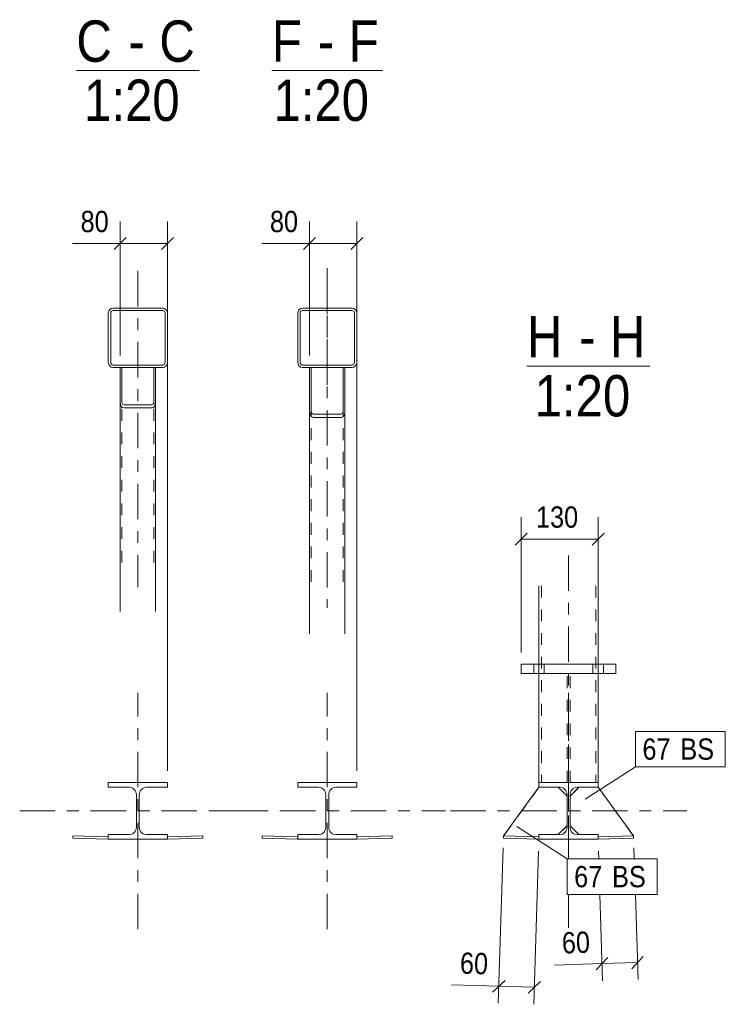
# Model space of a CAD drawing. Header units: millimetres. Extents: x 0 to 610, y 0 to 420.
# Tile 4 of 9: x 146 to 206, y 114 to 198. Entities that reach past the tile are written whole.
import ezdxf

# ---------------------------------------------------------------- set-up
doc = ezdxf.new("R2010")
doc.units = ezdxf.units.MM
for name, pattern in [('XKITLINE00', [0]), ('XKITLINE01', [4, 1, -1, 1, -1]), ('XKITLINE03', [6, 3, -1, 1, -1])]:
    doc.linetypes.add(name, pattern=pattern)
for name, color, linetype, lineweight in [('Element', 2, 'Continuous', 0), ('Inny typ obiektu', 7, 'Continuous', 0), ('Wymiar', 4, 'Continuous', 0), ('Znak elementu', 2, 'Continuous', 0), ('Śruba', 3, 'Continuous', 0)]:
    doc.layers.add(name, color=color, linetype=linetype, lineweight=lineweight)
doc.styles.add('ARIAL', font='ARIAL.TTF')

msp = doc.modelspace()

# ---------------------------------------------------------------- linework, layer by layer
at = {"layer": 'Element', "linetype": 'XKITLINE03', "lineweight": 0}
for p, q in [((171.929, 176.701), (171.929, 147.967)), ((171.929, 166.833), (171.929, 176.701)), ((155.904, 176.473), (155.904, 149.737)), ((155.904, 167.478), (155.904, 176.473)), ((155.904, 170.819), (155.904, 170.819)), ((171.929, 170.819), (171.929, 170.819)), ((192.35, 152.414), (192.35, 126.743)), ((155.904, 120.798), (155.904, 140.798)), ((171.929, 120.798), (171.929, 140.798)), ((192.35, 126.743), (192.35, 140.798)), ((145.904, 130.798), (165.904, 130.798)), ((161.929, 130.798), (181.929, 130.798)), ((182.35, 130.798), (202.35, 130.798)), ((192.35, 123.743), (192.35, 123.198)), ((192.35, 120.913), (192.35, 123.743))]:
    msp.add_line(p, q, dxfattribs=at)
at = {"layer": 'Element', "linetype": 'XKITLINE00', "lineweight": 0}
for p, q in [((153.804, 173.319), (153.651, 173.289)), ((153.804, 173.319), (153.651, 173.289)), ((153.804, 173.319), (158.004, 173.319)), ((153.804, 173.319), (158.004, 173.319)), ((158.157, 173.289), (158.004, 173.319)), ((158.157, 173.289), (158.004, 173.319)), ((169.829, 173.319), (169.676, 173.289)), ((169.829, 173.319), (169.676, 173.289)), ((169.829, 173.319), (174.029, 173.319)), ((169.829, 173.319), (174.029, 173.319)), ((174.182, 173.289), (174.029, 173.319)), ((174.182, 173.289), (174.029, 173.319)), ((153.435, 173.072), (153.404, 172.919)), ((153.435, 173.072), (153.404, 172.919)), ((153.404, 168.719), (153.404, 172.919)), ((153.404, 168.719), (153.404, 172.919)), ((153.604, 172.919), (153.619, 172.996)), ((153.604, 172.919), (153.619, 172.996)), ((153.604, 168.719), (153.604, 172.919)), ((153.604, 168.719), (153.604, 172.919)), ((153.619, 172.996), (153.663, 173.061)), ((153.619, 172.996), (153.663, 173.061)), ((153.663, 173.061), (153.728, 173.104)), ((153.663, 173.061), (153.728, 173.104)), ((153.728, 173.104), (153.804, 173.119)), ((153.728, 173.104), (153.804, 173.119)), ((153.804, 173.119), (158.004, 173.119)), ((153.804, 173.119), (158.004, 173.119)), ((158.004, 173.119), (158.081, 173.104)), ((158.004, 173.119), (158.081, 173.104)), ((158.081, 173.104), (158.146, 173.061)), ((158.081, 173.104), (158.146, 173.061)), ((158.146, 173.061), (158.189, 172.996)), ((158.146, 173.061), (158.189, 172.996)), ((158.189, 172.996), (158.204, 172.919)), ((158.189, 172.996), (158.204, 172.919)), ((158.204, 168.719), (158.204, 172.919)), ((158.204, 168.719), (158.204, 172.919)), ((158.404, 172.919), (158.374, 173.072)), ((158.404, 172.919), (158.374, 173.072)), ((158.404, 168.719), (158.404, 172.919)), ((158.404, 168.719), (158.404, 172.919)), ((169.46, 173.072), (169.429, 172.919)), ((169.46, 173.072), (169.429, 172.919)), ((169.429, 168.719), (169.429, 172.919)), ((169.429, 168.719), (169.429, 172.919)), ((169.629, 172.919), (169.644, 172.996)), ((169.629, 172.919), (169.644, 172.996)), ((169.629, 168.719), (169.629, 172.919)), ((169.629, 168.719), (169.629, 172.919)), ((169.644, 172.996), (169.688, 173.061)), ((169.644, 172.996), (169.688, 173.061)), ((169.688, 173.061), (169.753, 173.104)), ((169.688, 173.061), (169.753, 173.104)), ((169.753, 173.104), (169.829, 173.119)), ((169.753, 173.104), (169.829, 173.119)), ((169.829, 173.119), (174.029, 173.119)), ((169.829, 173.119), (174.029, 173.119)), ((174.029, 173.119), (174.106, 173.104)), ((174.029, 173.119), (174.106, 173.104)), ((174.106, 173.104), (174.171, 173.061)), ((174.106, 173.104), (174.171, 173.061)), ((174.171, 173.061), (174.214, 172.996)), ((174.171, 173.061), (174.214, 172.996)), ((174.214, 172.996), (174.229, 172.919)), ((174.214, 172.996), (174.229, 172.919)), ((174.229, 168.719), (174.229, 172.919)), ((174.229, 168.719), (174.229, 172.919)), ((174.429, 172.919), (174.399, 173.072)), ((174.429, 172.919), (174.399, 173.072)), ((174.429, 168.719), (174.429, 172.919)), ((174.429, 168.719), (174.429, 172.919)), ((153.404, 168.719), (153.435, 168.566)), ((153.404, 168.719), (153.435, 168.566)), ((153.619, 168.643), (153.604, 168.719)), ((153.619, 168.643), (153.604, 168.719)), ((153.663, 168.578), (153.619, 168.643)), ((153.663, 168.578), (153.619, 168.643)), ((153.651, 168.35), (153.804, 168.319)), ((153.651, 168.35), (153.804, 168.319)), ((153.728, 168.535), (153.663, 168.578)), ((153.728, 168.535), (153.663, 168.578)), ((153.804, 168.519), (153.728, 168.535)), ((153.804, 168.519), (153.728, 168.535)), ((153.804, 168.519), (158.004, 168.519)), ((153.804, 168.519), (158.004, 168.519)), ((153.804, 168.319), (158.004, 168.319)), ((153.804, 168.319), (158.004, 168.319)), ((154.404, 168.319), (154.554, 168.319)), ((154.404, 165.405), (154.404, 168.319)), ((154.404, 168.319), (154.554, 168.319)), ((154.404, 165.405), (154.404, 168.319)), ((154.554, 168.319), (154.554, 165.405)), ((154.554, 165.405), (154.554, 168.319)), ((157.404, 168.319), (157.254, 168.319)), ((157.254, 168.319), (157.254, 165.405)), ((157.404, 168.319), (157.254, 168.319)), ((157.254, 168.319), (157.254, 165.405)), ((157.404, 165.405), (157.404, 168.319)), ((157.404, 165.405), (157.404, 168.319)), ((158.081, 168.535), (158.004, 168.519)), ((158.081, 168.535), (158.004, 168.519)), ((158.004, 168.319), (158.157, 168.35)), ((158.004, 168.319), (158.157, 168.35)), ((158.146, 168.578), (158.081, 168.535)), ((158.146, 168.578), (158.081, 168.535)), ((158.189, 168.643), (158.146, 168.578)), ((158.189, 168.643), (158.146, 168.578)), ((158.204, 168.719), (158.189, 168.643)), ((158.204, 168.719), (158.189, 168.643)), ((158.374, 168.566), (158.404, 168.719)), ((158.374, 168.566), (158.404, 168.719)), ((169.429, 168.719), (169.46, 168.566)), ((169.429, 168.719), (169.46, 168.566)), ((169.644, 168.643), (169.629, 168.719)), ((169.644, 168.643), (169.629, 168.719)), ((169.688, 168.578), (169.644, 168.643)), ((169.688, 168.578), (169.644, 168.643)), ((169.676, 168.35), (169.829, 168.319)), ((169.676, 168.35), (169.829, 168.319)), ((169.753, 168.535), (169.688, 168.578)), ((169.753, 168.535), (169.688, 168.578)), ((169.829, 168.519), (169.753, 168.535)), ((169.829, 168.519), (169.753, 168.535)), ((169.829, 168.519), (174.029, 168.519)), ((169.829, 168.519), (174.029, 168.519)), ((169.829, 168.319), (174.029, 168.319)), ((169.829, 168.319), (174.029, 168.319)), ((170.429, 168.319), (170.579, 168.319)), ((170.429, 164.633), (170.429, 168.319)), ((170.429, 168.319), (170.579, 168.319)), ((170.429, 164.633), (170.429, 168.319)), ((170.579, 168.319), (170.579, 164.633)), ((170.579, 164.633), (170.579, 168.319)), ((173.429, 168.319), (173.279, 168.319)), ((173.279, 168.319), (173.279, 164.633)), ((173.429, 168.319), (173.279, 168.319)), ((173.279, 168.319), (173.279, 164.633)), ((173.429, 164.633), (173.429, 168.319)), ((173.429, 164.633), (173.429, 168.319)), ((174.106, 168.535), (174.029, 168.519)), ((174.106, 168.535), (174.029, 168.519)), ((174.029, 168.319), (174.182, 168.35)), ((174.029, 168.319), (174.182, 168.35)), ((174.171, 168.578), (174.106, 168.535)), ((174.171, 168.578), (174.106, 168.535)), ((174.214, 168.643), (174.171, 168.578)), ((174.214, 168.643), (174.171, 168.578)), ((174.229, 168.719), (174.214, 168.643)), ((174.229, 168.719), (174.214, 168.643)), ((174.399, 168.566), (174.429, 168.719)), ((174.399, 168.566), (174.429, 168.719)), ((154.404, 165.405), (154.404, 147.665)), ((154.404, 165.405), (154.427, 165.207)), ((154.404, 165.405), (154.427, 165.207)), ((154.565, 165.306), (154.554, 165.405)), ((154.565, 165.306), (154.554, 165.405)), ((154.598, 165.222), (154.565, 165.306)), ((154.598, 165.222), (154.565, 165.306)), ((154.589, 164.927), (154.704, 164.887)), ((154.589, 164.927), (154.704, 164.887)), ((154.647, 165.166), (154.598, 165.222)), ((154.647, 165.166), (154.598, 165.222)), ((154.704, 165.146), (154.647, 165.166)), ((154.704, 165.146), (154.647, 165.166)), ((154.704, 165.146), (157.104, 165.146)), ((154.704, 165.146), (157.104, 165.146)), ((157.161, 165.166), (157.104, 165.146)), ((157.161, 165.166), (157.104, 165.146)), ((157.104, 164.887), (157.219, 164.927)), ((157.104, 164.887), (157.219, 164.927)), ((157.21, 165.222), (157.161, 165.166)), ((157.21, 165.222), (157.161, 165.166)), ((157.243, 165.306), (157.21, 165.222)), ((157.243, 165.306), (157.21, 165.222)), ((157.254, 165.405), (157.243, 165.306)), ((157.254, 165.405), (157.243, 165.306)), ((157.381, 165.207), (157.404, 165.405)), ((157.381, 165.207), (157.404, 165.405)), ((157.404, 165.406), (157.404, 147.665)), ((154.704, 164.887), (157.104, 164.887)), ((154.704, 164.887), (157.104, 164.887)), ((170.429, 164.633), (170.452, 164.422)), ((170.429, 164.633), (170.452, 164.422)), ((170.429, 164.632), (170.429, 145.767)), ((170.591, 164.527), (170.579, 164.633)), ((170.591, 164.527), (170.579, 164.633)), ((170.623, 164.438), (170.591, 164.527)), ((170.623, 164.438), (170.591, 164.527)), ((170.614, 164.124), (170.729, 164.083)), ((170.614, 164.124), (170.729, 164.083)), ((170.672, 164.379), (170.623, 164.438)), ((170.672, 164.379), (170.623, 164.438)), ((170.729, 164.358), (170.672, 164.379)), ((170.729, 164.358), (170.672, 164.379)), ((170.729, 164.358), (173.129, 164.358)), ((170.729, 164.358), (173.129, 164.358)), ((170.729, 164.083), (173.129, 164.083)), ((170.729, 164.083), (173.129, 164.083)), ((173.187, 164.379), (173.129, 164.358)), ((173.187, 164.379), (173.129, 164.358)), ((173.129, 164.083), (173.244, 164.124)), ((173.129, 164.083), (173.244, 164.124)), ((173.235, 164.438), (173.187, 164.379)), ((173.235, 164.438), (173.187, 164.379)), ((173.268, 164.527), (173.235, 164.438)), ((173.268, 164.527), (173.235, 164.438)), ((173.279, 164.633), (173.268, 164.527)), ((173.279, 164.633), (173.268, 164.527)), ((173.406, 164.422), (173.429, 164.633)), ((173.406, 164.422), (173.429, 164.633)), ((173.429, 164.633), (173.429, 145.767)), ((189.85, 149.847), (189.85, 143.214)), ((194.85, 149.847), (194.85, 143.214)), ((188.35, 142.414), (188.35, 143.214)), ((188.35, 143.214), (196.35, 143.214)), ((196.35, 142.414), (196.35, 143.214)), ((188.35, 142.414), (196.35, 142.414)), ((189.85, 142.414), (189.85, 133.198)), ((194.85, 142.414), (194.85, 133.198)), ((153.404, 132.798), (153.404, 133.198)), ((153.404, 133.198), (158.404, 133.198)), ((153.404, 132.798), (153.404, 133.198)), ((153.404, 133.198), (158.404, 133.198)), ((155.179, 132.798), (153.404, 132.798)), ((155.179, 132.798), (153.404, 132.798)), ((155.179, 132.798), (155.409, 132.752)), ((155.179, 132.798), (155.409, 132.752)), ((156.4, 132.752), (156.629, 132.798)), ((156.4, 132.752), (156.629, 132.798)), ((158.404, 132.798), (156.629, 132.798)), ((158.404, 132.798), (156.629, 132.798)), ((158.404, 133.198), (158.404, 132.798)), ((158.404, 133.198), (158.404, 132.798)), ((169.429, 132.798), (169.429, 133.198)), ((169.429, 133.198), (174.429, 133.198)), ((169.429, 132.798), (169.429, 133.198)), ((169.429, 133.198), (174.429, 133.198)), ((171.204, 132.798), (169.429, 132.798)), ((171.204, 132.798), (169.429, 132.798)), ((171.204, 132.798), (171.434, 132.752)), ((171.204, 132.798), (171.434, 132.752)), ((172.425, 132.752), (172.654, 132.798)), ((172.425, 132.752), (172.654, 132.798)), ((174.429, 132.798), (172.654, 132.798)), ((174.429, 132.798), (172.654, 132.798)), ((174.429, 133.198), (174.429, 132.798)), ((174.429, 133.198), (174.429, 132.798)), ((186.852, 128.692), (189.85, 132.798)), ((194.85, 133.198), (189.85, 133.198)), ((189.85, 133.198), (189.85, 132.798)), ((189.85, 132.798), (191.625, 132.798)), ((192.225, 132.048), (191.475, 132.798)), ((191.625, 132.798), (191.855, 132.752)), ((192.475, 132.048), (193.225, 132.798)), ((192.846, 132.752), (193.075, 132.798)), ((193.075, 132.798), (194.85, 132.798)), ((194.85, 132.798), (194.85, 133.198)), ((194.85, 132.798), (197.849, 128.692)), ((155.733, 132.427), (155.779, 132.198)), ((155.733, 132.427), (155.779, 132.198)), ((155.779, 129.398), (155.779, 132.198)), ((155.779, 129.398), (155.779, 132.198)), ((156.029, 132.198), (156.075, 132.427)), ((156.029, 132.198), (156.075, 132.427)), ((156.029, 129.398), (156.029, 132.198)), ((156.029, 129.398), (156.029, 132.198)), ((171.759, 132.427), (171.804, 132.198)), ((171.759, 132.427), (171.804, 132.198)), ((171.804, 129.398), (171.804, 132.198)), ((171.804, 129.398), (171.804, 132.198)), ((172.054, 132.198), (172.1, 132.427)), ((172.054, 132.198), (172.1, 132.427)), ((172.054, 129.398), (172.054, 132.198)), ((172.054, 129.398), (172.054, 132.198)), ((192.18, 132.427), (192.225, 132.198)), ((192.225, 129.398), (192.225, 132.198)), ((192.475, 132.198), (192.521, 132.427)), ((192.475, 129.398), (192.475, 132.198)), ((155.779, 129.398), (155.733, 129.168)), ((155.779, 129.398), (155.733, 129.168)), ((156.075, 129.168), (156.029, 129.398)), ((156.075, 129.168), (156.029, 129.398)), ((171.804, 129.398), (171.759, 129.168)), ((171.804, 129.398), (171.759, 129.168)), ((172.1, 129.168), (172.054, 129.398)), ((172.1, 129.168), (172.054, 129.398)), ((192.225, 129.548), (191.475, 128.798)), ((192.225, 129.398), (192.18, 129.168)), ((193.225, 128.798), (192.475, 129.548)), ((192.521, 129.168), (192.475, 129.398)), ((150.399, 128.492), (150.405, 128.692)), ((150.399, 128.492), (150.405, 128.692)), ((153.398, 128.398), (150.399, 128.492)), ((153.398, 128.398), (150.399, 128.492)), ((150.405, 128.692), (153.404, 128.598)), ((150.405, 128.692), (153.404, 128.598)), ((153.404, 128.598), (153.398, 128.398)), ((153.404, 128.598), (153.398, 128.398)), ((153.404, 128.398), (153.404, 128.798)), ((153.404, 128.798), (155.179, 128.798)), ((153.404, 128.398), (153.404, 128.798)), ((153.404, 128.798), (155.179, 128.798)), ((158.404, 128.398), (153.404, 128.398)), ((158.404, 128.398), (153.404, 128.398)), ((155.409, 128.843), (155.179, 128.798)), ((155.409, 128.843), (155.179, 128.798)), ((156.629, 128.798), (156.4, 128.843)), ((156.629, 128.798), (156.4, 128.843)), ((156.629, 128.798), (158.404, 128.798)), ((156.629, 128.798), (158.404, 128.798)), ((158.404, 128.798), (158.404, 128.398)), ((158.404, 128.798), (158.404, 128.398)), ((158.404, 128.598), (161.403, 128.692)), ((158.404, 128.598), (161.403, 128.692)), ((158.411, 128.398), (158.404, 128.598)), ((158.411, 128.398), (158.404, 128.598)), ((161.409, 128.492), (158.411, 128.398)), ((161.409, 128.492), (158.411, 128.398)), ((161.403, 128.692), (161.409, 128.492)), ((161.403, 128.692), (161.409, 128.492)), ((166.424, 128.492), (166.431, 128.692)), ((166.424, 128.492), (166.431, 128.692)), ((169.423, 128.398), (166.424, 128.492)), ((169.423, 128.398), (166.424, 128.492)), ((166.431, 128.692), (169.429, 128.598)), ((166.431, 128.692), (169.429, 128.598)), ((169.429, 128.598), (169.423, 128.398)), ((169.429, 128.598), (169.423, 128.398)), ((169.429, 128.398), (169.429, 128.798)), ((169.429, 128.798), (171.204, 128.798)), ((169.429, 128.398), (169.429, 128.798)), ((169.429, 128.798), (171.204, 128.798)), ((174.429, 128.398), (169.429, 128.398)), ((174.429, 128.398), (169.429, 128.398)), ((171.434, 128.843), (171.204, 128.798)), ((171.434, 128.843), (171.204, 128.798)), ((172.654, 128.798), (172.425, 128.843)), ((172.654, 128.798), (172.425, 128.843)), ((172.654, 128.798), (174.429, 128.798)), ((172.654, 128.798), (174.429, 128.798)), ((174.429, 128.798), (174.429, 128.398)), ((174.429, 128.798), (174.429, 128.398)), ((174.43, 128.598), (177.428, 128.692)), ((174.43, 128.598), (177.428, 128.692)), ((174.436, 128.398), (174.43, 128.598)), ((174.436, 128.398), (174.43, 128.598)), ((177.434, 128.492), (174.436, 128.398)), ((177.434, 128.492), (174.436, 128.398)), ((177.428, 128.692), (177.434, 128.492)), ((177.428, 128.692), (177.434, 128.492)), ((186.852, 128.692), (186.845, 128.492)), ((186.845, 128.492), (189.844, 128.398)), ((189.85, 128.598), (186.852, 128.692)), ((189.844, 128.398), (189.85, 128.598)), ((191.625, 128.798), (189.85, 128.798)), ((189.85, 128.798), (189.85, 128.398)), ((189.85, 128.398), (194.85, 128.398)), ((191.855, 128.843), (191.625, 128.798)), ((193.075, 128.798), (192.846, 128.843)), ((193.075, 128.798), (194.85, 128.798)), ((194.85, 128.398), (194.85, 128.798)), ((197.849, 128.692), (194.851, 128.598)), ((194.851, 128.598), (194.857, 128.398)), ((194.857, 128.398), (197.855, 128.492)), ((197.855, 128.492), (197.849, 128.692))]:
    msp.add_line(p, q, dxfattribs=at)
at = {"layer": 'Element', "linetype": 'XKITLINE01', "lineweight": 0}
for p, q in [((154.404, 168.319), (157.404, 168.319)), ((154.404, 168.319), (154.404, 165.405)), ((154.554, 151.81), (154.554, 168.319)), ((154.554, 168.319), (157.254, 168.319)), ((157.254, 151.81), (157.254, 168.319)), ((157.404, 168.319), (157.404, 165.406)), ((170.429, 168.319), (173.429, 168.319)), ((170.429, 168.319), (170.429, 164.632)), ((170.579, 150.167), (170.579, 168.319)), ((170.579, 168.319), (173.279, 168.319)), ((173.279, 150.167), (173.279, 168.319)), ((173.429, 168.319), (173.429, 164.633)), ((190.05, 149.847), (190.05, 133.198)), ((194.65, 149.847), (194.65, 133.198)), ((189.85, 143.214), (189.85, 133.198)), ((194.85, 143.214), (194.85, 133.198)), ((194.85, 142.414), (189.85, 142.414)), ((192.225, 133.198), (192.225, 142.414)), ((192.475, 133.198), (192.475, 142.414)), ((189.85, 132.798), (186.852, 128.692)), ((189.85, 133.198), (194.85, 133.198)), ((189.85, 133.198), (194.85, 133.198)), ((191.475, 132.798), (189.85, 132.798)), ((191.475, 132.798), (189.85, 132.798)), ((192.225, 132.048), (191.475, 132.798)), ((192.475, 132.048), (193.225, 132.798)), ((193.225, 132.798), (194.85, 132.798)), ((193.225, 132.798), (194.85, 132.798)), ((194.85, 132.798), (197.849, 128.692)), ((192.225, 129.548), (192.225, 132.048)), ((192.225, 129.548), (192.225, 132.048)), ((192.475, 129.548), (192.475, 132.048)), ((192.475, 129.548), (192.475, 132.048)), ((191.475, 128.798), (192.225, 129.548)), ((193.225, 128.798), (192.475, 129.548)), ((186.852, 128.692), (189.85, 128.598)), ((186.852, 128.692), (189.85, 128.598)), ((189.85, 128.598), (189.85, 128.798)), ((189.85, 128.798), (191.475, 128.798)), ((189.85, 128.598), (189.85, 128.798)), ((189.85, 128.798), (191.475, 128.798)), ((194.85, 128.798), (193.225, 128.798)), ((194.85, 128.798), (193.225, 128.798)), ((194.851, 128.598), (194.85, 128.798)), ((194.851, 128.598), (194.85, 128.798)), ((197.849, 128.692), (194.851, 128.598)), ((197.849, 128.692), (194.851, 128.598))]:
    msp.add_line(p, q, dxfattribs=at)
at = {"layer": 'Element', "linetype": 'XKITLINE00', "lineweight": 0}
for centre, radius, start, end in [((153.804, 172.919), 0.4, 112.5, 157.5), ((153.804, 172.919), 0.4, 112.5, 157.5), ((158.004, 172.919), 0.4, 22.5, 67.5), ((158.004, 172.919), 0.4, 22.5, 67.5), ((169.829, 172.919), 0.4, 112.5, 157.5), ((169.829, 172.919), 0.4, 112.5, 157.5), ((174.029, 172.919), 0.4, 22.5, 67.5), ((174.029, 172.919), 0.4, 22.5, 67.5), ((153.804, 168.719), 0.4, 202.5, 247.5), ((153.804, 168.719), 0.4, 202.5, 247.5), ((158.004, 168.719), 0.4, 292.5, 337.5), ((158.004, 168.719), 0.4, 292.5, 337.5), ((169.829, 168.719), 0.4, 202.5, 247.5), ((169.829, 168.719), 0.4, 202.5, 247.5), ((174.029, 168.719), 0.4, 292.5, 337.5), ((174.029, 168.719), 0.4, 292.5, 337.5), ((154.898, 165.293), 0.479, 190.31004, 229.8286), ((154.898, 165.293), 0.479, 190.31004, 229.8286), ((156.91, 165.293), 0.479, 310.1714, 349.68996), ((156.91, 165.293), 0.479, 310.1714, 349.68996), ((170.961, 164.506), 0.516, 189.40841, 227.80893), ((170.961, 164.506), 0.516, 189.40841, 227.80893), ((172.898, 164.506), 0.516, 312.19107, 350.59159), ((172.898, 164.506), 0.516, 312.19107, 350.59159), ((155.179, 132.198), 0.6, 22.5, 67.5), ((155.179, 132.198), 0.6, 22.5, 67.5), ((156.629, 132.198), 0.6, 112.5, 157.5), ((156.629, 132.198), 0.6, 112.5, 157.5), ((171.204, 132.198), 0.6, 22.5, 67.5), ((171.204, 132.198), 0.6, 22.5, 67.5), ((172.654, 132.198), 0.6, 112.5, 157.5), ((172.654, 132.198), 0.6, 112.5, 157.5), ((191.625, 132.198), 0.6, 22.5, 67.5), ((193.075, 132.198), 0.6, 112.5, 157.5), ((155.179, 129.398), 0.6, 292.5, 337.5), ((155.179, 129.398), 0.6, 292.5, 337.5), ((156.629, 129.398), 0.6, 202.5, 247.5), ((156.629, 129.398), 0.6, 202.5, 247.5), ((171.204, 129.398), 0.6, 292.5, 337.5), ((171.204, 129.398), 0.6, 292.5, 337.5), ((172.654, 129.398), 0.6, 202.5, 247.5), ((172.654, 129.398), 0.6, 202.5, 247.5), ((191.625, 129.398), 0.6, 292.5, 337.5), ((193.075, 129.398), 0.6, 202.5, 247.5)]:
    msp.add_arc(centre, radius, start, end, dxfattribs=at)
at = {"layer": 'Inny typ obiektu', "linetype": 'XKITLINE00', "lineweight": 0}
for p, q in [((150.7, 193.418), (161.093, 193.418)), ((167.244, 193.418), (176.599, 193.418)), ((188.829, 168.418), (199.223, 168.418))]:
    msp.add_line(p, q, dxfattribs=at)
at = {"layer": 'Wymiar', "linetype": 'XKITLINE00', "lineweight": 0}
for p, q in [((154.404, 169.319), (154.404, 180.658)), ((158.404, 134.198), (158.404, 180.658)), ((170.429, 169.319), (170.429, 180.658)), ((174.429, 134.198), (174.429, 180.658)), ((154.913, 179.307), (153.895, 178.289)), ((158.913, 179.307), (157.895, 178.289)), ((170.938, 179.307), (169.92, 178.289)), ((174.938, 179.307), (173.92, 178.289)), ((154.404, 178.798), (150.384, 178.798)), ((154.404, 178.798), (150.384, 178.798)), ((154.404, 178.798), (158.404, 178.798)), ((170.429, 178.798), (166.409, 178.798)), ((170.429, 178.798), (166.409, 178.798)), ((170.429, 178.798), (174.429, 178.798)), ((188.35, 144.214), (188.35, 155.658)), ((194.85, 143.414), (194.85, 155.658)), ((188.86, 154.307), (187.841, 153.289)), ((195.36, 154.307), (194.341, 153.289)), ((188.35, 153.798), (194.85, 153.798)), ((186.82, 127.692), (186.407, 114.536)), ((197.881, 127.692), (197.91, 126.743)), ((189.813, 127.398), (189.406, 114.442)), ((194.888, 127.398), (194.909, 126.743)), ((195.003, 123.743), (195.232, 116.441)), ((198.005, 123.743), (198.231, 116.535)), ((195.68, 118.405), (194.694, 117.356)), ((198.679, 118.499), (197.693, 117.45)), ((195.187, 117.88), (191.169, 117.754)), ((195.187, 117.88), (191.169, 117.754)), ((195.187, 117.88), (198.186, 117.975)), ((186.452, 115.976), (182.434, 116.102)), ((186.452, 115.976), (182.434, 116.102)), ((186.977, 116.468), (185.928, 115.483)), ((186.452, 115.976), (189.451, 115.881)), ((189.976, 116.374), (188.926, 115.389))]:
    msp.add_line(p, q, dxfattribs=at)
at = {"layer": 'Znak elementu', "linetype": 'XKITLINE00', "lineweight": 0}
for p, q in [((198.004, 137.532), (205.617, 137.532)), ((198.004, 134.532), (198.004, 137.532)), ((205.617, 134.532), (205.617, 137.532)), ((193.762, 131.79), (198.004, 134.532)), ((198.004, 134.532), (205.617, 134.532)), ((187.984, 129.486), (192.226, 126.743)), ((192.226, 126.743), (199.839, 126.743)), ((192.226, 123.743), (192.226, 126.743)), ((199.839, 123.743), (199.839, 126.743)), ((192.226, 123.743), (199.839, 123.743))]:
    msp.add_line(p, q, dxfattribs=at)
at = {"layer": 'Śruba', "linetype": 'XKITLINE00', "lineweight": 0}
for p, q in [((189.85, 144.264), (189.85, 141.364)), ((194.85, 144.264), (194.85, 141.364)), ((189.4, 143.214), (189.4, 142.414)), ((190.3, 143.214), (190.3, 142.414)), ((194.4, 143.214), (194.4, 142.414)), ((195.3, 143.214), (195.3, 142.414))]:
    msp.add_line(p, q, dxfattribs=at)

# ---------------------------------------------------------------- texts
at = {"layer": 'Inny typ obiektu', "style": 'ARIAL', "width": 0.85}
for s, p in [('C', (150.7, 194.168)), ('C', (157.723, 194.168)), ('F', (167.244, 194.168)), ('F', (173.748, 194.168)), ('-', (155.12, 194.168)), ('-', (171.145, 194.168)), ('1:20', (151.354, 189.168)), ('1:20', (167.379, 189.168)), ('H', (188.829, 169.168)), ('H', (195.853, 169.168)), ('-', (193.249, 169.168)), ('1:20', (189.483, 164.168))]:
    msp.add_text(s, height=3.5, dxfattribs=at).set_placement(p)
at = {"layer": 'Wymiar', "style": 'ARIAL', "width": 0.85}
for s, p in [('80', (151.059, 179.758)), ('80', (167.084, 179.758)), ('130', (189.598, 154.758))]:
    msp.add_text(s, height=1.8, dxfattribs=at).set_placement(p)
for rotation, p in [(1.79909, (191.814, 118.735)), (-1.79909, (183.139, 117.04))]:
    msp.add_text('60', height=1.8, rotation=rotation, dxfattribs=at).set_placement(p)
at = {"layer": 'Znak elementu', "style": 'ARIAL', "width": 0.85}
for s, p in [('67', (198.604, 135.132)), ('BS', (201.815, 135.132)), ('67', (192.826, 124.343)), ('BS', (196.036, 124.343))]:
    msp.add_text(s, height=1.8, dxfattribs=at).set_placement(p)

doc.saveas('drawing.dxf')
